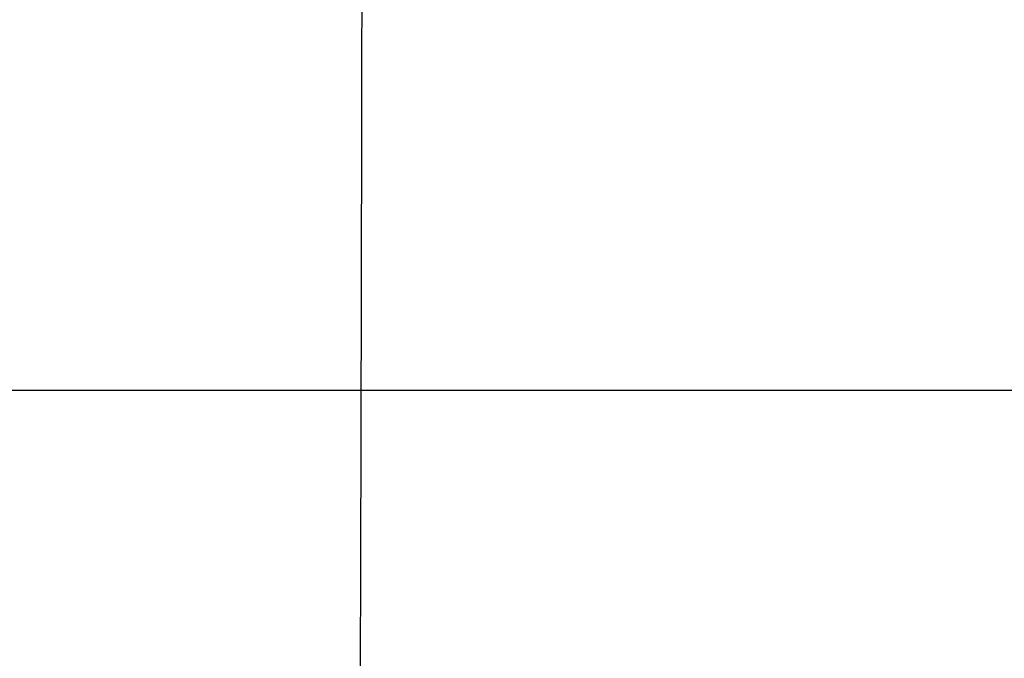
# Model space of a CAD drawing. Header units: centimetres. Extents: x -131 to 30, y 97 to 149.
# Tile 255 of 256: x -78.539 to -77.946, y 143.654 to 144.039. Entities that reach past the tile are written whole.
import ezdxf

# ---------------------------------------------------------------- set-up
doc = ezdxf.new("R2010")
doc.units = ezdxf.units.CM
doc.layers.add('Calque 02', color=7, linetype='Continuous', true_color=0x7d26cd)
doc.layers.add('SOLIDE1', color=7, linetype='Continuous', true_color=0xffffff)

msp = doc.modelspace()

# ---------------------------------------------------------------- linework, layer by layer
at = {"layer": 'Calque 02'}
for points in [[(-108.87303, 143.81548, 45.13493), (-49.87303, 143.81548, 45.13493), (9.12697, 143.81548, 45.13493)], [(-108.87303, 143.81548, 16.13493), (-49.87303, 143.81548, 16.13493), (9.12697, 143.81548, 16.13493)], [(-108.87303, 143.81548, 31.63493), (-49.87303, 143.81548, 31.63493), (9.12697, 143.81548, 31.63493)]]:
    msp.add_open_spline(points, degree=2, dxfattribs=at)
at = {"layer": 'SOLIDE1'}
msp.add_rational_spline([(-78.33945, 142.91952, 73.86266), (-78.3335, 142.92319, 75.49445), (-78.33246, 144.55471, 75.768)], [1, 0.764796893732, 1], degree=2, dxfattribs=at)
msp.add_rational_spline([(-78.33945, 142.91952, 73.86266), (-78.3335, 142.92319, 75.49445), (-78.33246, 144.55471, 75.768)], [1, 0.764796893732, 1], degree=2, dxfattribs=at)

doc.saveas('drawing.dxf')
